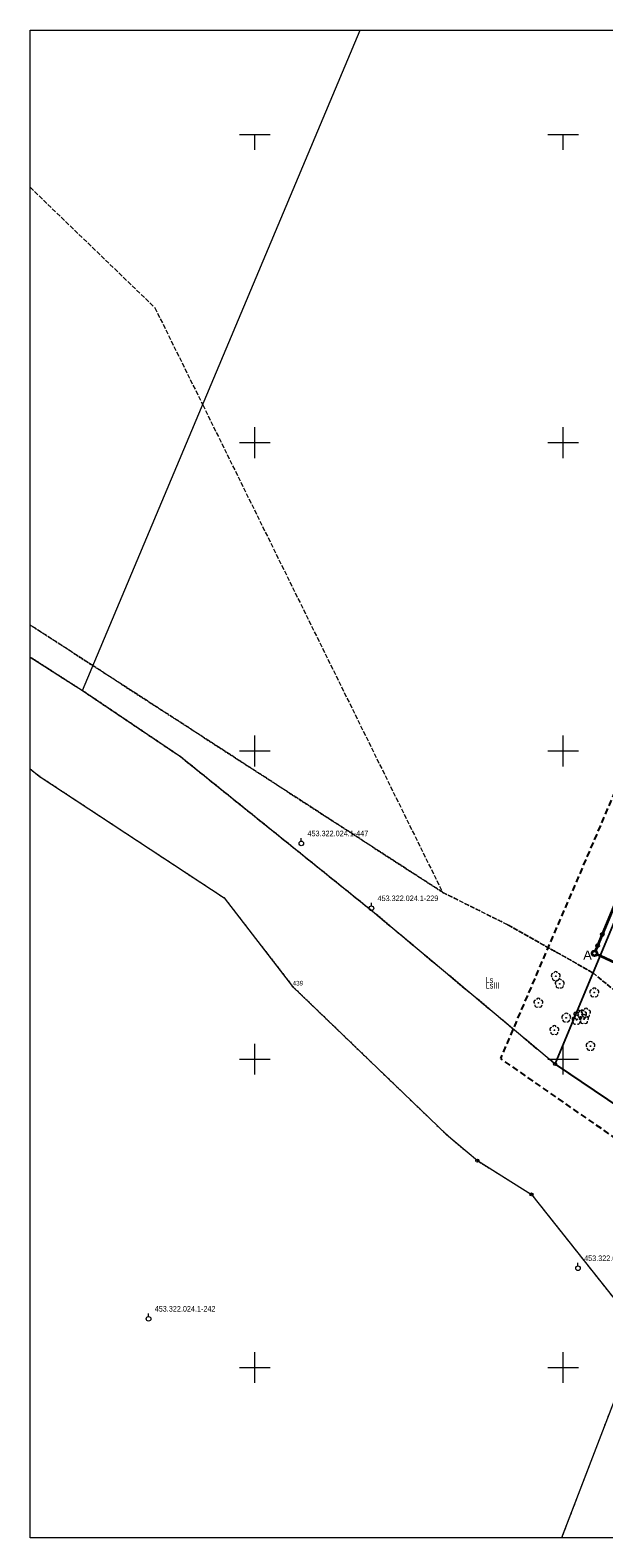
# Model space of a CAD drawing. Header units: millimetres. Extents: x -1269 to 2805, y -3872 to -312.
# Tile 9 of 19: x -1269 to -1176, y -3592 to -3348. Entities that reach past the tile are written whole.
import ezdxf
from ezdxf.enums import TextEntityAlignment as Align

# ---------------------------------------------------------------- set-up
doc = ezdxf.new("R2010")
doc.units = ezdxf.units.MM
for name, pattern in [('BORDER2', [22.225, 6.35, -3.175, 6.35, -3.175, 0, -3.175]), ('L_0_04', [1.5, 1, -0.5]), ('L_0_45', [0.5, 0.25, -0.25]), ('L_0_52', [1, 0.75, -0.25])]:
    doc.linetypes.add(name, pattern=pattern)
doc.layers.get('0').update_dxf_attribs({"lineweight": 5})
for name, color, linetype, lineweight in [('A_granica obszaru opracowania', 5, 'Continuous', 5), ('A_mapa vector', 253, 'Continuous', 5), ('A_pzt granica działki', 1, 'BORDER2', 5)]:
    doc.layers.add(name, color=color, linetype=linetype, lineweight=lineweight)
doc.styles.add('Arial', font='Arial.ttf')
doc.styles.get("Standard").update_dxf_attribs({"font": 'arial.ttf'})

# ---------------------------------------------------------------- blocks, each defined once
blk = doc.blocks.new('L_0_02_1')
at = {"color": 0}
blk.add_point((0, 0), dxfattribs=at)
blk = doc.blocks.new('L_0_02_2')
at = {"color": 0}
blk.add_point((0, 0), dxfattribs=at)
blk = doc.blocks.new('OBOP02_01')
at = {"linetype": 'Continuous', "lineweight": 18}
blk.add_hatch(color=0, dxfattribs=at).paths.add_polyline_path([(0, -0.1, 1), (0, 0.1, 1)])
at = {"color": 0, "linetype": 'Continuous', "lineweight": 18}
blk.add_circle((0, 0), 0.1, dxfattribs=at)
for centre, radius, start, end in [((-0.77, 0.25), 0.7, 101.6336, 222.6627), ((0, 0.8), 0.7, 29.8459, 150.1541), ((0.77, 0.25), 0.7, 317.3373, 78.3664), ((-0.46, -0.64), 0.71, 174.3693, 292.5572), ((0.46, -0.64), 0.71, 247.4428, 5.6307)]:
    blk.add_arc(centre, radius, start, end, dxfattribs=at)
blk = doc.blocks.new('zw$F0AB')
at = {"layer": 'A_mapa vector', "linetype": 'Continuous', "lineweight": 0}
for points in [[(8.5, 137.36, 1), (8.5, 137.45, 1)], [(24.38, 126.65, 1), (24.38, 126.74, 1)], [(1.49, 123.48, 1), (1.49, 123.57, 1)], [(31.5, 103.72, 1), (31.5, 103.81, 1)], [(55.53, 101.57, 1), (55.53, 101.66, 1)], [(42.58, 89.39, 1), (42.58, 89.48, 1)], [(67.54, 65.34, 1), (67.54, 65.43, 1)]]:
    blk.add_hatch(color=8, dxfattribs=at).paths.add_polyline_path(points)
at = {"layer": 'A_mapa vector', "linetype": 'CONTINUOUS', "lineweight": 0}
for p, q in [((8.5, 137.41), (53.56, 244.52)), ((85.15, 76.86), (135.77, 198.24)), ((0, 142.83), (8.5, 137.41)), ((8.5, 137.41), (24.38, 126.7)), ((0, 124.72), (1.49, 123.53)), ((24.38, 126.7), (55.53, 101.62)), ((1.49, 123.53), (31.5, 103.77)), ((31.5, 103.77), (42.58, 89.44)), ((55.53, 101.62), (85.15, 76.86)), ((42.58, 89.44), (67.54, 65.39)), ((85.15, 76.86), (117.95, 54.72)), ((67.54, 65.39), (72.55, 61.17)), ((72.55, 61.17), (81.33, 55.69)), ((81.33, 55.69), (99, 33.41)), ((99, 33.41), (86.22, 0))]:
    blk.add_line(p, q, dxfattribs=at)
at = {"layer": 'A_mapa vector', "color": 8, "linetype": 'ByBlock'}
blk.add_lwpolyline([(0, 244.52), (327.07, 244.52), (327.07, 0), (0, 0)], close=True, dxfattribs=at)
at = {"layer": 'A_mapa vector', "color": 8, "linetype": 'Continuous', "lineweight": 0, "flags": 128}
for points in [[(33.96, 227.62), (38.96, 227.62)], [(33.96, 227.62), (38.96, 227.62)], [(36.46, 225.12), (36.46, 227.62)], [(36.46, 225.12), (36.46, 227.62)], [(83.96, 227.62), (88.96, 227.62)], [(83.96, 227.62), (88.96, 227.62)], [(86.46, 225.12), (86.46, 227.62)], [(86.46, 225.12), (86.46, 227.62)], [(36.46, 175.12), (36.46, 180.12)], [(36.46, 175.12), (36.46, 180.12)], [(86.46, 175.12), (86.46, 180.12)], [(86.46, 175.12), (86.46, 180.12)], [(33.96, 177.62), (38.96, 177.62)], [(33.96, 177.62), (38.96, 177.62)], [(83.96, 177.62), (88.96, 177.62)], [(83.96, 177.62), (88.96, 177.62)], [(36.46, 125.12), (36.46, 130.12)], [(36.46, 125.12), (36.46, 130.12)], [(86.46, 125.12), (86.46, 130.12)], [(86.46, 125.12), (86.46, 130.12)], [(33.96, 127.62), (38.96, 127.62)], [(33.96, 127.62), (38.96, 127.62)], [(83.96, 127.62), (88.96, 127.62)], [(83.96, 127.62), (88.96, 127.62)], [(43.99, 112.99), (43.99, 113.49)], [(55.36, 102.47), (55.36, 102.97)], [(36.46, 75.12), (36.46, 80.12)], [(36.46, 75.12), (36.46, 80.12)], [(86.46, 75.12), (86.46, 80.12)], [(86.46, 75.12), (86.46, 80.12)], [(33.96, 77.62), (38.96, 77.62)], [(33.96, 77.62), (38.96, 77.62)], [(83.96, 77.62), (88.96, 77.62)], [(83.96, 77.62), (88.96, 77.62)], [(88.87, 44.09), (88.87, 44.59)], [(19.21, 35.89), (19.21, 36.39)], [(36.46, 25.12), (36.46, 30.12)], [(36.46, 25.12), (36.46, 30.12)], [(86.46, 25.12), (86.46, 30.12)], [(86.46, 25.12), (86.46, 30.12)], [(33.96, 27.62), (38.96, 27.62)], [(33.96, 27.62), (38.96, 27.62)], [(83.96, 27.62), (88.96, 27.62)], [(83.96, 27.62), (88.96, 27.62)]]:
    blk.add_lwpolyline(points, dxfattribs=at)
at = {"layer": 'A_mapa vector', "color": 8, "linetype": 'L_0_52', "lineweight": 0, "flags": 128}
for points in [[(0, 219.03), (20.23, 199.51)], [(20.23, 199.51), (27.99, 183.75)], [(27.99, 183.75), (66.9, 104.69)], [(10.2, 141.44), (0, 148.04)], [(0, 142.83), (8.5, 137.41)], [(66.9, 104.69), (10.2, 141.44)], [(8.5, 137.41), (24.38, 126.7)], [(24.38, 126.7), (55.53, 101.62)], [(66.9, 104.69), (77.46, 99.43)], [(77.46, 99.43), (66.9, 104.69)], [(55.53, 101.62), (85.15, 76.86)], [(77.46, 99.43), (91.31, 91.63)], [(91.31, 91.63), (77.46, 99.43)], [(91.31, 91.63), (120.39, 67.56)], [(120.39, 67.56), (91.31, 91.63)], [(85.15, 76.86), (117.95, 54.72)]]:
    blk.add_lwpolyline(points, dxfattribs=at)
at = {"layer": 'A_mapa vector', "color": 8, "linetype": 'L_0_04', "lineweight": 25, "flags": 128}
blk.add_lwpolyline([(132.44, 208.42), (272.32, 142.97), (227.23, 59.26), (127.11, 42.43), (76.33, 77.73)], close=True, dxfattribs=at)
at = {"layer": 'A_mapa vector', "color": 8, "linetype": 'L_0_45', "lineweight": 0, "flags": 128}
for points in [[(10.2, 141.44), (0, 148.04)], [(0, 148.04), (10.2, 141.44)], [(0, 142.83), (8.5, 137.41)], [(8.5, 137.41), (0, 142.83)], [(66.9, 104.69), (10.2, 141.44)], [(10.2, 141.44), (66.9, 104.69)], [(8.5, 137.41), (24.38, 126.7)], [(24.38, 126.7), (8.5, 137.41)], [(0, 124.72), (1.49, 123.53)], [(24.38, 126.7), (55.53, 101.62)], [(55.53, 101.62), (24.38, 126.7)], [(1.49, 123.53), (31.5, 103.77)], [(31.5, 103.77), (42.58, 89.44)], [(77.46, 99.43), (66.9, 104.69)], [(66.9, 104.69), (77.46, 99.43)], [(55.53, 101.62), (85.15, 76.86)], [(85.15, 76.86), (55.53, 101.62)], [(91.31, 91.63), (77.46, 99.43)], [(77.46, 99.43), (91.31, 91.63)], [(120.39, 67.56), (91.31, 91.63)], [(91.31, 91.63), (120.39, 67.56)], [(42.58, 89.44), (67.54, 65.39)], [(85.15, 76.86), (117.95, 54.72)], [(117.95, 54.72), (85.15, 76.86)], [(67.54, 65.39), (72.55, 61.17)], [(72.55, 61.17), (81.33, 55.69)], [(81.33, 55.69), (91.16, 43.29)], [(91.16, 43.29), (99, 33.41)], [(99, 33.41), (86.22, 0)]]:
    blk.add_lwpolyline(points, dxfattribs=at)
at = {"layer": 'A_mapa vector', "color": 8, "linetype": 'Continuous', "lineweight": 0}
for centre, radius in [((8.5, 137.41), 0.045), ((24.38, 126.7), 0.045), ((1.49, 123.53), 0.045), ((43.99, 112.62), 0.375), ((31.5, 103.77), 0.045), ((55.36, 102.1), 0.375), ((55.53, 101.62), 0.045), ((42.58, 89.44), 0.045), ((85.15, 76.86), 0.25), ((67.54, 65.39), 0.045), ((72.55, 61.17), 0.25), ((81.33, 55.69), 0.25), ((88.87, 43.72), 0.375), ((19.21, 35.52), 0.375)]:
    blk.add_circle(centre, radius, dxfattribs=at)
at = {"layer": 'A_mapa vector', "color": 8}
for p in [(85.27, 91.08), (85.91, 89.85), (91.51, 88.42), (82.45, 86.75), (86.96, 84.34), (88.64, 84), (88.92, 84.81), (89.55, 84.85), (89.85, 84.1), (90.17, 85.13), (85.04, 82.32), (90.9, 79.76)]:
    blk.add_point(p, dxfattribs=at)
at = {"layer": 'A_mapa vector', "color": 8, "linetype": 'Continuous', "yscale": 0.5, "zscale": 0.5}
for name, p, xscale, rotation in [('L_0_02_2', (8.5, 137.41), 0.5, 147.47), ('L_0_02_1', (8.5, 137.41), 0.5, 326), ('L_0_02_1', (8.5, 137.41), 0.5, 67.18), ('L_0_02_1', (24.38, 126.7), 0.5, 321.16), ('L_0_02_2', (24.38, 126.7), 0.5, 146), ('L_0_02_2', (1.49, 123.53), 0.5, 141.31), ('L_0_02_1', (1.49, 123.53), 0.5, 326.64), ('L_0_02_1', (31.5, 103.77), 0.5, 307.71), ('L_0_02_2', (31.5, 103.77), 0.4999999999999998, 146.64), ('L_0_02_1', (55.53, 101.62), 0.4999999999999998, 320.11), ('L_0_02_2', (55.53, 101.62), 0.5, 141.16), ('L_0_02_1', (42.58, 89.44), 0.5, 316.06), ('L_0_02_2', (42.58, 89.44), 0.5, 127.71), ('L_0_02_2', (85.15, 76.86), 0.4999999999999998, 140.11), ('L_0_02_1', (85.15, 76.86), 0.5, 67.36), ('L_0_02_1', (85.15, 76.86), 0.5, 325.98), ('L_0_02_1', (67.54, 65.39), 0.5, 319.89), ('L_0_02_2', (67.54, 65.39), 0.4999999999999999, 136.06), ('L_0_02_2', (72.55, 61.17), 0.5, 139.89), ('L_0_02_1', (72.55, 61.17), 0.5, 328.03), ('L_0_02_1', (81.33, 55.69), 0.5, 308.42), ('L_0_02_2', (81.33, 55.69), 0.5, 148.03)]:
    blk.add_blockref(name, p, dxfattribs=dict(at, xscale=xscale, rotation=rotation))
at = {"layer": 'A_mapa vector', "color": 8, "linetype": 'Continuous', "xscale": 0.5, "yscale": 0.5, "zscale": 0.5}
for p in [(85.27, 91.08), (85.91, 89.85), (91.51, 88.42), (82.45, 86.75), (89.55, 84.85), (90.17, 85.13), (86.96, 84.34), (88.64, 84), (88.92, 84.81), (89.85, 84.1), (85.04, 82.32), (90.9, 79.76)]:
    blk.add_blockref('OBOP02_01', p, dxfattribs=at)
at = {"layer": 'A_mapa vector', "color": 8, "style": 'Arial', "width": 0.78}
for s, height, p in [('453.322.024.1-447', 0.9, (44.99, 114.69)), ('453.322.024.1-229', 0.9, (56.36, 104.17)), ('Ls', 1, (73.88, 90.98)), ('439', 0.75, (42.58, 90.33)), ('LsIII', 1, (73.88, 90.08)), ('453.322.024.1-212', 0.9, (89.87, 45.79)), ('453.322.024.1-242', 0.9, (20.21, 37.59))]:
    blk.add_text(s, height=height, dxfattribs=at).set_placement(p, align=Align.TOP_LEFT)
blk = doc.blocks.new('zw$354D')
at = {"layer": 'A_granica obszaru opracowania', "linetype": 'Continuous', "lineweight": 35}
h = blk.add_hatch(color=5, dxfattribs=at)
h.dxf.hatch_style = 1
edge = h.paths.add_edge_path()
edge.add_ellipse((0, 0), major_axis=(20, 0), ratio=1, start_angle=0, end_angle=360)
at = {"layer": 'A_granica obszaru opracowania', "color": 5, "linetype": 'Continuous', "lineweight": 35}
blk.add_circle((0, 0), 20, dxfattribs=at)

msp = doc.modelspace()

# ---------------------------------------------------------------- block references
at = {"layer": 'A_mapa vector'}
msp.add_blockref('zw$F0AB', (-1269.4, -3592.49), dxfattribs=at)

# ---------------------------------------------------------------- next in the draw order: linework, layer by layer
at = {"layer": 'A_granica obszaru opracowania', "color": 5, "linetype": 'Continuous', "lineweight": 35}
for points in [[(-1177.7, -3497.32), (-1134.31, -3393.28)], [(-1159.04, -3506.45), (-1177.52, -3497.84)]]:
    msp.add_lwpolyline(points, dxfattribs=at)
msp.add_circle((-1177.85, -3497.69), 0.4, dxfattribs=at)
at = {"layer": 'A_mapa vector', "linetype": 'CONTINUOUS', "lineweight": 0}
msp.add_line((-1184.25, -3515.64), (-1133.63, -3394.26), dxfattribs=at)
at = {"layer": 'A_pzt granica działki', "ltscale": 0.2, "const_width": 0.3}
msp.add_lwpolyline([(-1133.63, -3394.26), (-1091.47, -3413.9), (-1014.47, -3449.74), (-1032.2, -3485.61), (-1044.17, -3509.81), (-1049.97, -3516.29), (-1059.75, -3521.39), (-1151.45, -3537.78), (-1184.25, -3515.64)], close=True, dxfattribs=at)

# ---------------------------------------------------------------- next in the draw order: block references
at = {"layer": 'A_granica obszaru opracowania', "xscale": 0.01, "yscale": 0.01, "zscale": 0.01, "rotation": 81.96700096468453}
for p in [(-1177.34, -3496.47), (-1176.57, -3494.62)]:
    msp.add_blockref('zw$354D', p, dxfattribs=at)

# ---------------------------------------------------------------- next in the draw order: texts
at = {"layer": 'A_granica obszaru opracowania', "color": 5, "linetype": 'Continuous', "lineweight": 35, "insert": (-1178.98, -3497.99), "char_height": 1.5, "width": 1.9172, "attachment_point": 5}
msp.add_mtext('A', dxfattribs=at)

doc.saveas('drawing.dxf')
